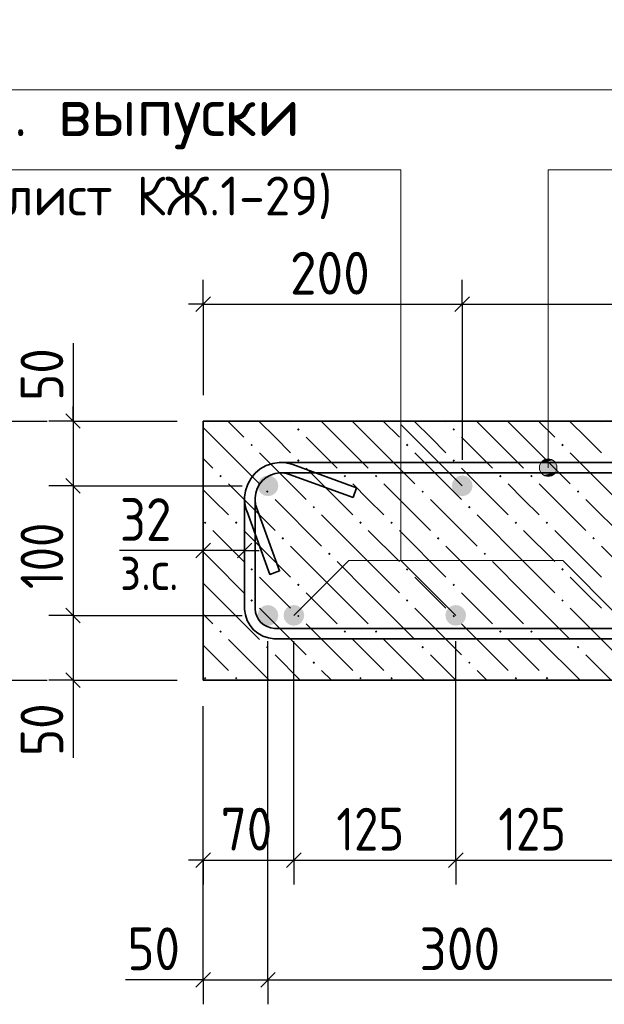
# Model space of a CAD drawing. Header units: millimetres. Extents: x 0 to 42000, y 0 to 29700.
# Tile 8 of 12: x 28072 to 31081, y 15356 to 20423. Entities that reach past the tile are written whole.
import ezdxf

# ---------------------------------------------------------------- set-up
doc = ezdxf.new("R2010")
doc.units = ezdxf.units.MM
for name, color, linetype, lineweight in [('S1 Продольная арматура', 7, 'Continuous', 35), ('Standard', 7, 'Continuous', 25), ('Выпуски ДОП Г-обр.', 52, 'Continuous', 25), ('ЖБ Пилон', 7, 'Continuous', 35), ('Позиционная метка диаметр_ шаг', 7, 'Continuous', 13), ('Позиционная метка линия выноска', 7, 'Continuous', 13)]:
    doc.layers.add(name, color=color, linetype=linetype, lineweight=lineweight)
doc.layers.add('Размерная выноска', color=7, linetype='Continuous')
doc.layers.add('Хомут', color=7, linetype='Continuous', lineweight=25, true_color=0x6e3c1e)
doc.styles.add('ISOCPEUR', font='txt')

msp = doc.modelspace()

# ---------------------------------------------------------------- hatches: boundary and pattern name
at = {"layer": 'S1 Продольная арматура', "linetype": 'Continuous', "lineweight": 18, "transparency": 33554687}
for points in [[(29403, 18024.1), (29398.9, 18044.5), (29387.4, 18061.8), (29370.1, 18073.3), (29349.7, 18077.4), (29329.3, 18073.3), (29312, 18061.8), (29300.4, 18044.5), (29296.3, 18024.1), (29300.4, 18003.6), (29312, 17986.4), (29329.3, 17974.8), (29349.7, 17970.7), (29370.1, 17974.8), (29387.4, 17986.4), (29398.9, 18003.6)], [(29403, 18024.1), (29398.9, 18044.5), (29387.4, 18061.8), (29370.1, 18073.3), (29349.7, 18077.4), (29329.3, 18073.3), (29312, 18061.8), (29300.4, 18044.5), (29296.3, 18024.1), (29300.4, 18003.6), (29312, 17986.4), (29329.3, 17974.8), (29349.7, 17970.7), (29370.1, 17974.8), (29387.4, 17986.4), (29398.9, 18003.6)], [(29403, 17357.4), (29398.9, 17377.8), (29387.4, 17395.1), (29370.1, 17406.7), (29349.7, 17410.7), (29329.3, 17406.7), (29312, 17395.1), (29300.4, 17377.8), (29296.3, 17357.4), (29300.4, 17337), (29312, 17319.7), (29329.3, 17308.1), (29349.7, 17304.1), (29370.1, 17308.1), (29387.4, 17319.7), (29398.9, 17337)], [(29403, 17357.4), (29398.9, 17377.8), (29387.4, 17395.1), (29370.1, 17406.7), (29349.7, 17410.7), (29329.3, 17406.7), (29312, 17395.1), (29300.4, 17377.8), (29296.3, 17357.4), (29300.4, 17337), (29312, 17319.7), (29329.3, 17308.1), (29349.7, 17304.1), (29370.1, 17308.1), (29387.4, 17319.7), (29398.9, 17337)]]:
    msp.add_hatch(color=7, dxfattribs=at).paths.add_polyline_path(points)
at = {"layer": 'Выпуски ДОП Г-обр.', "linetype": 'Continuous', "lineweight": 13, "transparency": 33554687}
for points in [[(30403, 18024.1), (30398.9, 18044.5), (30387.4, 18061.8), (30370.1, 18073.3), (30349.7, 18077.4), (30329.3, 18073.3), (30312, 18061.8), (30300.4, 18044.5), (30296.3, 18024.1), (30300.4, 18003.6), (30312, 17986.4), (30329.3, 17974.8), (30349.7, 17970.7), (30370.1, 17974.8), (30387.4, 17986.4), (30398.9, 18003.6)], [(30403, 18024.1), (30398.9, 18044.5), (30387.4, 18061.8), (30370.1, 18073.3), (30349.7, 18077.4), (30329.3, 18073.3), (30312, 18061.8), (30300.4, 18044.5), (30296.3, 18024.1), (30300.4, 18003.6), (30312, 17986.4), (30329.3, 17974.8), (30349.7, 17970.7), (30370.1, 17974.8), (30387.4, 17986.4), (30398.9, 18003.6)], [(29536.3, 17357.4), (29532.3, 17377.8), (29520.7, 17395.1), (29503.4, 17406.7), (29483, 17410.7), (29462.6, 17406.7), (29445.3, 17395.1), (29433.7, 17377.8), (29429.7, 17357.4), (29433.7, 17337), (29445.3, 17319.7), (29462.6, 17308.1), (29483, 17304.1), (29503.4, 17308.1), (29520.7, 17319.7), (29532.3, 17337)], [(29536.3, 17357.4), (29532.3, 17377.8), (29520.7, 17395.1), (29503.4, 17406.7), (29483, 17410.7), (29462.6, 17406.7), (29445.3, 17395.1), (29433.7, 17377.8), (29429.7, 17357.4), (29433.7, 17337), (29445.3, 17319.7), (29462.6, 17308.1), (29483, 17304.1), (29503.4, 17308.1), (29520.7, 17319.7), (29532.3, 17337)], [(30369.7, 17357.4), (30365.6, 17377.8), (30354.1, 17395.1), (30336.8, 17406.7), (30316.3, 17410.7), (30295.9, 17406.7), (30278.6, 17395.1), (30267.1, 17377.8), (30263, 17357.4), (30267.1, 17337), (30278.6, 17319.7), (30295.9, 17308.1), (30316.3, 17304.1), (30336.8, 17308.1), (30354.1, 17319.7), (30365.6, 17337)], [(30369.7, 17357.4), (30365.6, 17377.8), (30354.1, 17395.1), (30336.8, 17406.7), (30316.3, 17410.7), (30295.9, 17406.7), (30278.6, 17395.1), (30267.1, 17377.8), (30263, 17357.4), (30267.1, 17337), (30278.6, 17319.7), (30295.9, 17308.1), (30316.3, 17304.1), (30336.8, 17308.1), (30354.1, 17319.7), (30365.6, 17337)]]:
    msp.add_hatch(color=7, dxfattribs=at).paths.add_polyline_path(points)
at = {"layer": 'ЖБ Пилон', "linetype": 'Continuous', "lineweight": 18, "transparency": 33554687}
for points in [[(29499.5, 18314.1), (29506, 18320.6), (29512.5, 18314.1), (29506, 18307.6)], [(30299.5, 18314.1), (30306, 18320.6), (30312.5, 18314.1), (30306, 18307.6)], [(29259.5, 18234.1), (29266, 18240.6), (29272.5, 18234.1), (29266, 18227.6)], [(30059.5, 18234.1), (30066, 18240.6), (30072.5, 18234.1), (30066, 18227.6)], [(30859.5, 18234.1), (30866, 18240.6), (30872.5, 18234.1), (30866, 18227.6)], [(29499.5, 18154.1), (29506, 18160.6), (29512.5, 18154.1), (29506, 18147.6)], [(30299.5, 18154.1), (30306, 18160.6), (30312.5, 18154.1), (30306, 18147.6)], [(29099.5, 18074.1), (29106, 18080.6), (29112.5, 18074.1), (29106, 18067.6)], [(29739.5, 18074.1), (29746, 18080.6), (29752.5, 18074.1), (29746, 18067.6)], [(29899.5, 18074.1), (29906, 18080.6), (29912.5, 18074.1), (29906, 18067.6)], [(30539.5, 18074.1), (30546, 18080.6), (30552.5, 18074.1), (30546, 18067.6)], [(30699.5, 18074.1), (30706, 18080.6), (30712.5, 18074.1), (30706, 18067.6)], [(29339.5, 17994.1), (29346, 18000.6), (29352.5, 17994.1), (29346, 17987.6)], [(30139.5, 17994.1), (30146, 18000.6), (30152.5, 17994.1), (30146, 17987.6)], [(30939.5, 17994.1), (30946, 18000.6), (30952.5, 17994.1), (30946, 17987.6)], [(29579.5, 17914.1), (29586, 17920.6), (29592.5, 17914.1), (29586, 17907.6)], [(30379.5, 17914.1), (30386, 17920.6), (30392.5, 17914.1), (30386, 17907.6)], [(29019.5, 17834.1), (29026, 17840.6), (29032.5, 17834.1), (29026, 17827.6)], [(29179.5, 17834.1), (29186, 17840.6), (29192.5, 17834.1), (29186, 17827.6)], [(29819.5, 17834.1), (29826, 17840.6), (29832.5, 17834.1), (29826, 17827.6)], [(29979.5, 17834.1), (29986, 17840.6), (29992.5, 17834.1), (29986, 17827.6)], [(30619.5, 17834.1), (30626, 17840.6), (30632.5, 17834.1), (30626, 17827.6)], [(30779.5, 17834.1), (30786, 17840.6), (30792.5, 17834.1), (30786, 17827.6)], [(29419.5, 17754.1), (29426, 17760.6), (29432.5, 17754.1), (29426, 17747.6)], [(30219.5, 17754.1), (30226, 17760.6), (30232.5, 17754.1), (30226, 17747.6)], [(31019.5, 17754.1), (31026, 17760.6), (31032.5, 17754.1), (31026, 17747.6)], [(29659.5, 17674.1), (29666, 17680.6), (29672.5, 17674.1), (29666, 17667.6)], [(30459.5, 17674.1), (30466, 17680.6), (30472.5, 17674.1), (30466, 17667.6)], [(29259.5, 17594.1), (29266, 17600.6), (29272.5, 17594.1), (29266, 17587.6)], [(30059.5, 17594.1), (30066, 17600.6), (30072.5, 17594.1), (30066, 17587.6)], [(30859.5, 17594.1), (30866, 17600.6), (30872.5, 17594.1), (30866, 17587.6)], [(29499.5, 17514.1), (29506, 17520.6), (29512.5, 17514.1), (29506, 17507.6)], [(30299.5, 17514.1), (30306, 17520.6), (30312.5, 17514.1), (30306, 17507.6)], [(29259.5, 17434.1), (29266, 17440.6), (29272.5, 17434.1), (29266, 17427.6)], [(30059.5, 17434.1), (30066, 17440.6), (30072.5, 17434.1), (30066, 17427.6)], [(30859.5, 17434.1), (30866, 17440.6), (30872.5, 17434.1), (30866, 17427.6)], [(29499.5, 17354.1), (29506, 17360.6), (29512.5, 17354.1), (29506, 17347.6)], [(30299.5, 17354.1), (30306, 17360.6), (30312.5, 17354.1), (30306, 17347.6)], [(29099.5, 17274.1), (29106, 17280.6), (29112.5, 17274.1), (29106, 17267.6)], [(29739.5, 17274.1), (29746, 17280.6), (29752.5, 17274.1), (29746, 17267.6)], [(29899.5, 17274.1), (29906, 17280.6), (29912.5, 17274.1), (29906, 17267.6)], [(30539.5, 17274.1), (30546, 17280.6), (30552.5, 17274.1), (30546, 17267.6)], [(30699.5, 17274.1), (30706, 17280.6), (30712.5, 17274.1), (30706, 17267.6)], [(29339.5, 17194.1), (29346, 17200.6), (29352.5, 17194.1), (29346, 17187.6)], [(30139.5, 17194.1), (30146, 17200.6), (30152.5, 17194.1), (30146, 17187.6)], [(30939.5, 17194.1), (30946, 17200.6), (30952.5, 17194.1), (30946, 17187.6)], [(29579.5, 17114.1), (29586, 17120.6), (29592.5, 17114.1), (29586, 17107.6)], [(30379.5, 17114.1), (30386, 17120.6), (30392.5, 17114.1), (30386, 17107.6)], [(29019.5, 17034.1), (29026, 17040.6), (29032.5, 17034.1), (29026, 17027.6)], [(29179.5, 17034.1), (29186, 17040.6), (29192.5, 17034.1), (29186, 17027.6)], [(29819.5, 17034.1), (29826, 17040.6), (29832.5, 17034.1), (29826, 17027.6)], [(29979.5, 17034.1), (29986, 17040.6), (29992.5, 17034.1), (29986, 17027.6)], [(30619.5, 17034.1), (30626, 17040.6), (30632.5, 17034.1), (30626, 17027.6)], [(30779.5, 17034.1), (30786, 17040.6), (30792.5, 17034.1), (30786, 17027.6)]]:
    msp.add_hatch(color=7, dxfattribs=at).paths.add_polyline_path(points, flags=16)
at = {"layer": 'Позиционная метка линия выноска', "linetype": 'Continuous', "lineweight": 13, "transparency": 33554687}
for points in [[(30831.1, 18139.9), (30753.7, 18139.9), (30747.4, 18117.4)], [(30831.1, 18139.9), (30747.4, 18117.4), (30837.4, 18117.4)], [(30814.9, 18156.1), (30769.9, 18156.1), (30753.7, 18139.9)], [(30814.9, 18156.1), (30753.7, 18139.9), (30831.1, 18139.9)], [(30769.9, 18156.1), (30814.9, 18156.1), (30792.4, 18162.4)], [(30837.4, 18117.4), (30747.4, 18117.4), (30753.7, 18094.9)], [(30837.4, 18117.4), (30753.7, 18094.9), (30831.1, 18094.9)], [(30831.1, 18094.9), (30753.7, 18094.9), (30769.9, 18078.7)], [(30831.1, 18094.9), (30769.9, 18078.7), (30814.9, 18078.7)], [(30814.9, 18078.7), (30769.9, 18078.7), (30792.4, 18072.4)]]:
    msp.add_hatch(color=7, dxfattribs=at).paths.add_polyline_path(points)

# ---------------------------------------------------------------- linework, layer by layer
at = {"layer": 'Standard', "color": 7, "linetype": 'Continuous', "lineweight": -3, "transparency": 33554687}
for p, q in [((29016.3, 18958.2), (29016.3, 19083.2)), ((30349.7, 18958.2), (30349.7, 19083.2)), ((29016.3, 18958.2), (28941.3, 18958.2)), ((29016.3, 18958.2), (29016.3, 18833.2)), ((29016.3, 18958.2), (29016.3, 18490.7)), ((29016.3, 18958.2), (30349.7, 18958.2)), ((30349.7, 18958.2), (30349.7, 18833.2)), ((30349.7, 18958.2), (30349.7, 18157.4)), ((30349.7, 18958.2), (32349.7, 18958.2)), ((28346, 18357.4), (28346, 18432.4)), ((27946, 18357.4), (28212.6, 18357.4)), ((28346, 18357.4), (28221, 18357.4)), ((28346, 18357.4), (28471, 18357.4)), ((28346, 18357.4), (28883, 18357.4)), ((28346, 18357.4), (28346, 18024.1)), ((28346, 18024.1), (28221, 18024.1)), ((28346, 18024.1), (28471, 18024.1)), ((28346, 18024.1), (29216.3, 18024.1)), ((28346, 18024.1), (28346, 17357.4)), ((29016.3, 17690.7), (29016.3, 17815.7)), ((29229.7, 17690.7), (29229.7, 17815.7)), ((29016.3, 17690.7), (28941.3, 17690.7)), ((29016.3, 17690.7), (29016.3, 17565.7)), ((29229.7, 17690.7), (29016.3, 17690.7)), ((29229.7, 17690.7), (29229.7, 17565.7)), ((29229.7, 17690.7), (29304.7, 17690.7)), ((28346, 17357.4), (28221, 17357.4)), ((28346, 17357.4), (28471, 17357.4)), ((28346, 17357.4), (29216.3, 17357.4)), ((28346, 17357.4), (28346, 17024.1)), ((27946, 17024.1), (28212.6, 17024.1)), ((28346, 17024.1), (28221, 17024.1)), ((28346, 17024.1), (28471, 17024.1)), ((28346, 17024.1), (28883, 17024.1)), ((28346, 17024.1), (28346, 16949.1)), ((29016.3, 16097.4), (29016.3, 16890.7)), ((29016.3, 16097.4), (29016.3, 16222.4)), ((29483, 16097.4), (29483, 16222.4)), ((30316.3, 16097.4), (30316.3, 16222.4)), ((29016.3, 16097.4), (28941.3, 16097.4)), ((29016.3, 16097.4), (29016.3, 15972.4)), ((29016.3, 16097.4), (29483, 16097.4)), ((29483, 16097.4), (29483, 15972.4)), ((29483, 16097.4), (30316.3, 16097.4)), ((30316.3, 16097.4), (30316.3, 15972.4)), ((30316.3, 16097.4), (31149.7, 16097.4)), ((29016.3, 15481.7), (29016.3, 15606.7)), ((29349.7, 15481.7), (29349.7, 15606.7)), ((29016.3, 15481.7), (28941.3, 15481.7)), ((29016.3, 15481.7), (29016.3, 15356.7)), ((29016.3, 15481.7), (29349.7, 15481.7)), ((29349.7, 15481.7), (29349.7, 15356.7)), ((29349.7, 15481.7), (31349.7, 15481.7))]:
    msp.add_line(p, q, dxfattribs=at)
at = {"layer": 'Standard', "color": 7, "linetype": 'Continuous', "lineweight": 25, "transparency": 33554687}
for p, q in [((28978.8, 18920.7), (29053.8, 18995.7)), ((30312.2, 18920.7), (30387.2, 18995.7)), ((28308.5, 18394.9), (28383.5, 18319.9)), ((28308.5, 18061.6), (28383.5, 17986.6)), ((29053.8, 17728.2), (28978.8, 17653.2)), ((29267.2, 17728.2), (29192.2, 17653.2)), ((28308.5, 17394.9), (28383.5, 17319.9)), ((28308.5, 17061.6), (28383.5, 16986.6)), ((28978.8, 16059.9), (29053.8, 16134.9)), ((29445.5, 16059.9), (29520.5, 16134.9)), ((30278.8, 16059.9), (30353.8, 16134.9)), ((28978.8, 15444.2), (29053.8, 15519.2)), ((29312.2, 15444.2), (29387.2, 15519.2))]:
    msp.add_line(p, q, dxfattribs=at)
at = {"layer": 'Standard', "color": 254, "linetype": 'Continuous', "lineweight": 18, "true_color": 0xc4c4ff, "transparency": 33554687}
msp.add_lwpolyline([(26445.9, 15103.6), (37092, 15103.6), (37092, 20061.2), (26445.9, 20061.2), (26445.9, 15103.6)], dxfattribs=at)
at = {"layer": 'Standard', "color": 7, "linetype": 'Continuous', "lineweight": -3, "transparency": 33554687}
for points in [[(29349.7, 15481.7), (29349.7, 15498.7), (29349.7, 15498.7), (29349.7, 15498.7), (29349.7, 15498.7), (29349.7, 15498.7), (29349.7, 15498.7), (29349.7, 15498.7), (29349.7, 15498.7), (29349.7, 16301.8), (29349.7, 16301.8), (29349.7, 17224.1)], [(29483, 16097.4), (29483, 16114.4), (29483, 16114.4), (29483, 16114.4), (29483, 16114.4), (29483, 16114.4), (29483, 16114.4), (29483, 16545.5), (29483, 16545.5), (29483, 17224.1)], [(30316.3, 16097.4), (30316.3, 16114.4), (30316.3, 16114.4), (30316.3, 16114.4), (30316.3, 16114.4), (30316.3, 17224.1)], [(29016.3, 15481.7), (29016.3, 15498.7), (29016.3, 15498.7), (29016.3, 15498.7), (29016.3, 15498.7), (29016.3, 15498.7), (29016.3, 15498.7), (29016.3, 15498.7), (29016.3, 15498.7), (29016.3, 15947.9), (29016.3, 15947.9), (29016.3, 16890.7)]]:
    msp.add_lwpolyline(points, dxfattribs=at)
at = {"layer": 'ЖБ Пилон', "color": 7, "linetype": 'Continuous', "lineweight": 35, "transparency": 33554687}
for p, q in [((29016.3, 18357.4), (29016.3, 17024.1)), ((35683, 18357.4), (29016.3, 18357.4)), ((29016.3, 17024.1), (35683, 17024.1))]:
    msp.add_line(p, q, dxfattribs=at)
at = {"layer": 'ЖБ Пилон', "color": 9, "linetype": 'Continuous', "lineweight": 18, "true_color": 0xc7c7c7, "transparency": 33554687}
for p, q in [((29142.7, 18357.4), (29226, 18274.1)), ((29386, 18274.1), (29306, 18354.1)), ((29462.7, 18357.4), (29466, 18354.1)), ((29706, 18274.1), (29622.7, 18357.4)), ((29782.7, 18357.4), (29866, 18274.1)), ((29942.7, 18357.4), (30026, 18274.1)), ((30186, 18274.1), (30106, 18354.1)), ((30262.7, 18357.4), (30266, 18354.1)), ((30506, 18274.1), (30422.7, 18357.4)), ((30582.7, 18357.4), (30666, 18274.1)), ((30742.7, 18357.4), (30826, 18274.1)), ((30986, 18274.1), (30906, 18354.1)), ((31062.7, 18357.4), (31066, 18354.1)), ((29016.3, 18323.8), (29066, 18274.1)), ((29066, 18274.1), (29306, 18034.1)), ((29466, 18194.1), (29386, 18274.1)), ((29546, 18274.1), (29706, 18114.1)), ((29706, 18274.1), (29866, 18114.1)), ((29866, 18274.1), (30106, 18034.1)), ((30266, 18194.1), (30186, 18274.1)), ((30346, 18274.1), (30506, 18114.1)), ((30506, 18274.1), (30666, 18114.1)), ((30666, 18274.1), (30906, 18034.1)), ((31066, 18194.1), (30986, 18274.1)), ((29306, 18194.1), (29546, 17954.1)), ((30106, 18194.1), (30346, 17954.1)), ((30906, 18194.1), (31146, 17954.1)), ((29016.3, 18163.8), (29066, 18114.1)), ((29546, 18114.1), (29786, 17874.1)), ((30346, 18114.1), (30586, 17874.1)), ((29066, 17954.1), (29016.3, 18003.8)), ((29146, 18034.1), (29386, 17794.1)), ((29866, 17954.1), (29786, 18034.1)), ((29946, 18034.1), (30186, 17794.1)), ((30666, 17954.1), (30586, 18034.1)), ((30746, 18034.1), (30986, 17794.1)), ((29146, 17874.1), (29066, 17954.1)), ((29386, 17954.1), (29626, 17714.1)), ((29946, 17874.1), (29866, 17954.1)), ((30186, 17954.1), (30426, 17714.1)), ((30746, 17874.1), (30666, 17954.1)), ((30986, 17954.1), (31226, 17714.1)), ((29866, 17634.1), (29626, 17874.1)), ((30666, 17634.1), (30426, 17874.1)), ((29066, 17794.1), (29226, 17634.1)), ((29226, 17794.1), (29466, 17554.1)), ((29866, 17794.1), (30026, 17634.1)), ((30026, 17794.1), (30266, 17554.1)), ((30666, 17794.1), (30826, 17634.1)), ((30826, 17794.1), (31066, 17554.1)), ((29066, 17634.1), (29016.3, 17683.8)), ((29706, 17474.1), (29466, 17714.1)), ((30506, 17474.1), (30266, 17714.1)), ((31306, 17474.1), (31066, 17714.1)), ((29066, 17634.1), (29226, 17474.1)), ((29706, 17634.1), (29866, 17474.1)), ((29866, 17634.1), (30026, 17474.1)), ((30506, 17634.1), (30666, 17474.1)), ((30666, 17634.1), (30826, 17474.1)), ((29386, 17474.1), (29306, 17554.1)), ((30186, 17474.1), (30106, 17554.1)), ((30986, 17474.1), (30906, 17554.1)), ((29016.3, 17523.8), (29066, 17474.1)), ((29066, 17474.1), (29306, 17234.1)), ((29466, 17394.1), (29386, 17474.1)), ((29546, 17474.1), (29706, 17314.1)), ((29706, 17474.1), (29866, 17314.1)), ((29866, 17474.1), (30106, 17234.1)), ((30266, 17394.1), (30186, 17474.1)), ((30346, 17474.1), (30506, 17314.1)), ((30506, 17474.1), (30666, 17314.1)), ((30666, 17474.1), (30906, 17234.1)), ((31066, 17394.1), (30986, 17474.1)), ((29306, 17394.1), (29546, 17154.1)), ((30106, 17394.1), (30346, 17154.1)), ((30906, 17394.1), (31146, 17154.1)), ((29016.3, 17363.8), (29066, 17314.1)), ((29546, 17314.1), (29786, 17074.1)), ((30346, 17314.1), (30586, 17074.1)), ((29146, 17234.1), (29356.1, 17024.1)), ((29866, 17154.1), (29786, 17234.1)), ((29946, 17234.1), (30156.1, 17024.1)), ((30666, 17154.1), (30586, 17234.1)), ((30746, 17234.1), (30956.1, 17024.1)), ((29066, 17154.1), (29016.3, 17203.8)), ((29146, 17074.1), (29066, 17154.1)), ((29386, 17154.1), (29516.1, 17024.1)), ((29946, 17074.1), (29866, 17154.1)), ((30186, 17154.1), (30316.1, 17024.1)), ((30746, 17074.1), (30666, 17154.1)), ((30986, 17154.1), (31116.1, 17024.1)), ((29676.1, 17024.1), (29626, 17074.1)), ((30476.1, 17024.1), (30426, 17074.1))]:
    msp.add_line(p, q, dxfattribs=at)
at = {"layer": 'Позиционная метка линия выноска', "color": 7, "linetype": 'Continuous', "lineweight": 13, "transparency": 33554687}
for p, q in [((30349.7, 18024.1), (30033.5, 18340.2)), ((30792.4, 18162.4), (30792.4, 18162.4)), ((30747.4, 18117.4), (30747.4, 18117.4)), ((30837.4, 18117.4), (30837.4, 18117.4)), ((30792.4, 18072.4), (30792.4, 18072.4))]:
    msp.add_line(p, q, dxfattribs=at)
for points in [[(30316.3, 17357.4), (30033.5, 17640.2), (30033.5, 19650.7), (27473.5, 19650.7)], [(34592.4, 19650.7), (30792.4, 19650.7), (30792.4, 18117.4)], [(29483, 17357.4), (29765.9, 17640.2), (30033.5, 17640.2)], [(31149.7, 17357.4), (30866.8, 17640.2), (30033.5, 17640.2)]]:
    msp.add_lwpolyline(points, dxfattribs=at)
msp.add_circle((30792.4, 18117.4), 45, dxfattribs=at)
at = {"layer": 'Размерная выноска', "color": 7, "linetype": 'Continuous', "lineweight": -3, "transparency": 33554687}
for p, q in [((28346, 18757.4), (28346, 18357.4)), ((29016.3, 17690.7), (28586.1, 17690.7)), ((28346, 17024.1), (28346, 16624.1)), ((29016.3, 15481.7), (28616.3, 15481.7))]:
    msp.add_line(p, q, dxfattribs=at)
at = {"layer": 'Хомут', "color": 7, "linetype": 'Continuous', "lineweight": 35, "transparency": 33554687}
for points in [[(33316.2, 18090.7), (29411.2, 18090.7), (29387.1, 18087.4), (29362.7, 18079.3), (29340.3, 18066.8), (29322.1, 18051.6), (29306.9, 18033.4), (29294.4, 18011), (29286.4, 17986.6), (29283, 17962.5), (29283, 17956.3), (29283.2, 17950.6), (29283.6, 17945.1), (29284.2, 17939.7), (29285, 17934.2), (29286.1, 17928.9), (29287.4, 17923.5), (29288.9, 17918.2), (29290.7, 17912.9), (29409.6, 17586), (29359.5, 17567.8), (29240.3, 17895.4), (29237.9, 17902.6), (29235.8, 17910), (29234, 17917.4), (29232.5, 17925), (29231.3, 17932.6), (29230.5, 17940.2), (29229.9, 17947.9), (29229.7, 17955.4), (29229.7, 17966.2), (29234.2, 17998.7), (29245.4, 18032.6), (29262.8, 18063.8), (29284.3, 18089.5), (29309.9, 18110.9), (29341.1, 18128.4), (29375, 18139.5), (29407.5, 18144.1), (33319.9, 18144.1)], [(33319.9, 17237.4), (29379.5, 17237.4), (29352.1, 17241.2), (29323.6, 17250.6), (29297.3, 17265.3), (29275.7, 17283.4), (29257.6, 17305.1), (29242.9, 17331.3), (29233.5, 17359.8), (29229.7, 17387.2), (29229.7, 17966.2), (29234.2, 17998.7), (29245.4, 18032.6), (29262.8, 18063.8), (29284.3, 18089.5), (29309.9, 18110.9), (29341.1, 18128.4), (29375, 18139.5), (29407.5, 18144.1), (29418.3, 18144.1), (29425.8, 18143.8), (29433.5, 18143.3), (29441.2, 18142.4), (29448.8, 18141.2), (29456.3, 18139.7), (29463.8, 18137.9), (29471.2, 18135.8), (29478.3, 18133.5), (29805.9, 18014.2), (29787.7, 17964.1)], [(33316.2, 18090.7), (29411.2, 18090.7), (29387.1, 18087.4), (29362.7, 18079.3), (29340.3, 18066.8), (29322.1, 18051.6), (29306.9, 18033.4), (29294.4, 18011), (29286.4, 17986.6), (29283, 17962.5), (29283, 17956.3), (29283.2, 17950.6), (29283.6, 17945.1), (29284.2, 17939.7), (29285, 17934.2), (29286.1, 17928.9), (29287.4, 17923.5), (29288.9, 17918.2), (29290.7, 17912.9), (29409.6, 17586), (29359.5, 17567.8), (29240.3, 17895.4), (29237.9, 17902.6), (29235.8, 17910), (29234, 17917.4), (29232.5, 17925), (29231.3, 17932.6), (29230.5, 17940.2), (29229.9, 17947.9), (29229.7, 17955.4), (29229.7, 17966.2), (29234.2, 17998.7), (29245.4, 18032.6), (29262.8, 18063.8), (29284.3, 18089.5), (29309.9, 18110.9), (29341.1, 18128.4), (29375, 18139.5), (29407.5, 18144.1), (33319.9, 18144.1)], [(33319.9, 17237.4), (29379.5, 17237.4), (29352.1, 17241.2), (29323.6, 17250.6), (29297.3, 17265.3), (29275.7, 17283.4), (29257.6, 17305.1), (29242.9, 17331.3), (29233.5, 17359.8), (29229.7, 17387.2), (29229.7, 17966.2), (29234.2, 17998.7), (29245.4, 18032.6), (29262.8, 18063.8), (29284.3, 18089.5), (29309.9, 18110.9), (29341.1, 18128.4), (29375, 18139.5), (29407.5, 18144.1), (29418.3, 18144.1), (29425.8, 18143.8), (29433.5, 18143.3), (29441.2, 18142.4), (29448.8, 18141.2), (29456.3, 18139.7), (29463.8, 18137.9), (29471.2, 18135.8), (29478.3, 18133.5), (29805.9, 18014.2), (29787.7, 17964.1)], [(33316.2, 18090.7), (29411.2, 18090.7), (29387.1, 18087.4), (29362.7, 18079.3), (29340.3, 18066.8), (29322.1, 18051.6), (29306.9, 18033.4), (29294.4, 18011), (29286.4, 17986.6), (29283, 17962.5), (29283, 17956.3), (29283.2, 17950.6), (29283.6, 17945.1), (29284.2, 17939.7), (29285, 17934.2), (29286.1, 17928.9), (29287.4, 17923.5), (29288.9, 17918.2), (29290.7, 17912.9), (29409.6, 17586), (29359.5, 17567.8), (29240.3, 17895.4), (29237.9, 17902.6), (29235.8, 17910), (29234, 17917.4), (29232.5, 17925), (29231.3, 17932.6), (29230.5, 17940.2), (29229.9, 17947.9), (29229.7, 17955.4), (29229.7, 17966.2), (29234.2, 17998.7), (29245.4, 18032.6), (29262.8, 18063.8), (29284.3, 18089.5), (29309.9, 18110.9), (29341.1, 18128.4), (29375, 18139.5), (29407.5, 18144.1), (33319.9, 18144.1)], [(33319.9, 17237.4), (29379.5, 17237.4), (29352.1, 17241.2), (29323.6, 17250.6), (29297.3, 17265.3), (29275.7, 17283.4), (29257.6, 17305.1), (29242.9, 17331.3), (29233.5, 17359.8), (29229.7, 17387.2), (29229.7, 17966.2), (29234.2, 17998.7), (29245.4, 18032.6), (29262.8, 18063.8), (29284.3, 18089.5), (29309.9, 18110.9), (29341.1, 18128.4), (29375, 18139.5), (29407.5, 18144.1), (29418.3, 18144.1), (29425.8, 18143.8), (29433.5, 18143.3), (29441.2, 18142.4), (29448.8, 18141.2), (29456.3, 18139.7), (29463.8, 18137.9), (29471.2, 18135.8), (29478.3, 18133.5), (29805.9, 18014.2), (29787.7, 17964.1)], [(33316.2, 18090.7), (29411.2, 18090.7), (29387.1, 18087.4), (29362.7, 18079.3), (29340.3, 18066.8), (29322.1, 18051.6), (29306.9, 18033.4), (29294.4, 18011), (29286.4, 17986.6), (29283, 17962.5), (29283, 17956.3), (29283.2, 17950.6), (29283.6, 17945.1), (29284.2, 17939.7), (29285, 17934.2), (29286.1, 17928.9), (29287.4, 17923.5), (29288.9, 17918.2), (29290.7, 17912.9), (29409.6, 17586), (29359.5, 17567.8), (29240.3, 17895.4), (29237.9, 17902.6), (29235.8, 17910), (29234, 17917.4), (29232.5, 17925), (29231.3, 17932.6), (29230.5, 17940.2), (29229.9, 17947.9), (29229.7, 17955.4), (29229.7, 17966.2), (29234.2, 17998.7), (29245.4, 18032.6), (29262.8, 18063.8), (29284.3, 18089.5), (29309.9, 18110.9), (29341.1, 18128.4), (29375, 18139.5), (29407.5, 18144.1), (33319.9, 18144.1)], [(33319.9, 17237.4), (29379.5, 17237.4), (29352.1, 17241.2), (29323.6, 17250.6), (29297.3, 17265.3), (29275.7, 17283.4), (29257.6, 17305.1), (29242.9, 17331.3), (29233.5, 17359.8), (29229.7, 17387.2), (29229.7, 17966.2), (29234.2, 17998.7), (29245.4, 18032.6), (29262.8, 18063.8), (29284.3, 18089.5), (29309.9, 18110.9), (29341.1, 18128.4), (29375, 18139.5), (29407.5, 18144.1), (29418.3, 18144.1), (29425.8, 18143.8), (29433.5, 18143.3), (29441.2, 18142.4), (29448.8, 18141.2), (29456.3, 18139.7), (29463.8, 18137.9), (29471.2, 18135.8), (29478.3, 18133.5), (29805.9, 18014.2), (29787.7, 17964.1)], [(29787.7, 17964.1), (29460.9, 18083.1), (29455.5, 18084.8), (29450.2, 18086.4), (29444.9, 18087.6), (29439.5, 18088.7), (29434.1, 18089.5), (29428.6, 18090.2), (29423.1, 18090.6), (29417.5, 18090.7), (29411.2, 18090.7), (29387.1, 18087.4), (29362.7, 18079.3), (29340.3, 18066.8), (29322.1, 18051.6), (29306.9, 18033.4), (29294.4, 18011), (29286.4, 17986.6), (29283, 17962.5), (29283, 17390.9), (29285.6, 17372), (29291.9, 17352.9), (29301.7, 17335.4), (29313.5, 17321.3), (29327.7, 17309.4), (29345.2, 17299.7), (29364.2, 17293.4), (29383.2, 17290.7), (33316.2, 17290.7)], [(29787.7, 17964.1), (29460.9, 18083.1), (29455.5, 18084.8), (29450.2, 18086.4), (29444.9, 18087.6), (29439.5, 18088.7), (29434.1, 18089.5), (29428.6, 18090.2), (29423.1, 18090.6), (29417.5, 18090.7), (29411.2, 18090.7), (29387.1, 18087.4), (29362.7, 18079.3), (29340.3, 18066.8), (29322.1, 18051.6), (29306.9, 18033.4), (29294.4, 18011), (29286.4, 17986.6), (29283, 17962.5), (29283, 17390.9), (29285.6, 17372), (29291.9, 17352.9), (29301.7, 17335.4), (29313.5, 17321.3), (29327.7, 17309.4), (29345.2, 17299.7), (29364.2, 17293.4), (29383.2, 17290.7), (33316.2, 17290.7)], [(29787.7, 17964.1), (29460.9, 18083.1), (29455.5, 18084.8), (29450.2, 18086.4), (29444.9, 18087.6), (29439.5, 18088.7), (29434.1, 18089.5), (29428.6, 18090.2), (29423.1, 18090.6), (29417.5, 18090.7), (29411.2, 18090.7), (29387.1, 18087.4), (29362.7, 18079.3), (29340.3, 18066.8), (29322.1, 18051.6), (29306.9, 18033.4), (29294.4, 18011), (29286.4, 17986.6), (29283, 17962.5), (29283, 17390.9), (29285.6, 17372), (29291.9, 17352.9), (29301.7, 17335.4), (29313.5, 17321.3), (29327.7, 17309.4), (29345.2, 17299.7), (29364.2, 17293.4), (29383.2, 17290.7), (33316.2, 17290.7)], [(29787.7, 17964.1), (29460.9, 18083.1), (29455.5, 18084.8), (29450.2, 18086.4), (29444.9, 18087.6), (29439.5, 18088.7), (29434.1, 18089.5), (29428.6, 18090.2), (29423.1, 18090.6), (29417.5, 18090.7), (29411.2, 18090.7), (29387.1, 18087.4), (29362.7, 18079.3), (29340.3, 18066.8), (29322.1, 18051.6), (29306.9, 18033.4), (29294.4, 18011), (29286.4, 17986.6), (29283, 17962.5), (29283, 17390.9), (29285.6, 17372), (29291.9, 17352.9), (29301.7, 17335.4), (29313.5, 17321.3), (29327.7, 17309.4), (29345.2, 17299.7), (29364.2, 17293.4), (29383.2, 17290.7), (33316.2, 17290.7)]]:
    msp.add_lwpolyline(points, dxfattribs=at)

# ---------------------------------------------------------------- texts
at = {"layer": 'Standard', "color": 7, "linetype": 'Continuous', "lineweight": 25, "transparency": 33554687, "char_height": 220, "attachment_point": 7, "style": 'ISOCPEUR'}
for s, insert, width in [('\\W0.91;200', (29463, 19008.2), 561.981), ('\\W0.87;32', (28587.2, 17740.7), 403.924), ('\\W0.87;70', (29106.7, 16147.4), 403.932), ('\\W0.83;125', (29701.7, 16147.4), 508.571), ('\\W0.83;125', (30535, 16147.4), 508.571), ('\\W0.87;50', (28626.2, 15531.7), 403.924), ('\\W0.91;300', (30129.7, 15531.7), 561.988)]:
    msp.add_mtext(s, dxfattribs=dict(at, insert=insert, width=width))
at = {"layer": 'Standard', "color": 7, "linetype": 'Continuous', "lineweight": 25, "transparency": 33554687, "char_height": 220, "attachment_point": 7, "rotation": 90, "style": 'ISOCPEUR'}
for s, insert, width in [('\\W0.87;50', (28296, 18461.6), 403.924), ('\\W0.83;100', (28296, 17492.7), 508.571), ('\\W0.87;50', (28296, 16633.9), 403.924)]:
    msp.add_mtext(s, dxfattribs=dict(at, insert=insert, width=width))
at = {"layer": 'Standard', "color": 7, "linetype": 'Continuous', "lineweight": 18, "transparency": 33554687, "insert": (28588, 17487.6), "char_height": 200, "width": 459.957, "attachment_point": 7, "style": 'ISOCPEUR'}
msp.add_mtext('\\W0.90;з.с.', dxfattribs=at)
at = {"layer": 'Позиционная метка диаметр_ шаг', "color": 7, "linetype": 'Continuous', "lineweight": 25, "transparency": 33554687, "attachment_point": 7, "style": 'ISOCPEUR'}
for s, insert, char_height, width in [('\\W0.98;Доп. выпуски', (27473.5, 19755.8), 250, 2145.804), ('\\W0.97;(см. лист КЖ.1-29)', (27473.5, 19395.8), 200, 2355.726)]:
    msp.add_mtext(s, dxfattribs=dict(at, insert=insert, char_height=char_height, width=width))

doc.saveas('drawing.dxf')
